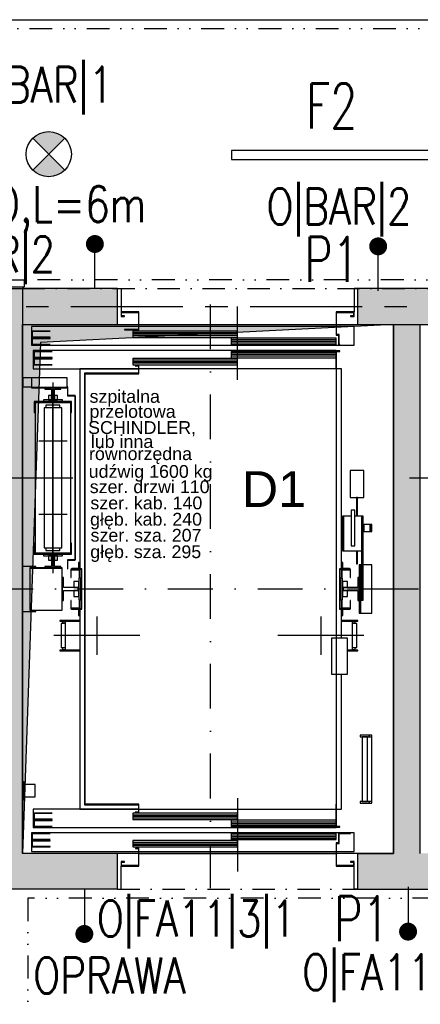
# Model space of a CAD drawing. Extents: x 41755 to 123924, y -112333 to 86187.
# Tile 223 of 256: x 101280 to 101504, y -7300 to -6751. Entities that reach past the tile are written whole.
import ezdxf
from ezdxf.enums import TextEntityAlignment as Align

# ---------------------------------------------------------------- set-up
doc = ezdxf.new("R2010")
doc.units = 0
doc.header["$LTSCALE"] = 50
for name, pattern in [('CENTER', [2, 1.25, -0.25, 0.25, -0.25]), ('DASHDOT', [1, 0.5, -0.25, 0, -0.25]), ('DASHED2', [0.375, 0.25, -0.125]), ('DIVIDE', [31.75, 12.7, -6.35, 0, -6.35, 0, -6.35])]:
    doc.linetypes.add(name, pattern=pattern)
for name, color, linetype in [('E-90', 6, 'CONTINUOUS'), ('E35', 6, 'CONTINUOUS'), ('E50', 3, 'CONTINUOUS'), ('E90', 6, 'CONTINUOUS'), ('Ele-balustrada', 8, 'CONTINUOUS'), ('Opis-spadki', 61, 'CONTINUOUS'), ('Os-osie glowne', 1, 'CENTER'), ('Sc-beton', 7, 'CONTINUOUS'), ('Sc-beton-hatch', 86, 'CONTINUOUS'), ('Sc-nadproza kon', 5, 'DASHED2'), ('Sch-widok', 12, 'CONTINUOUS'), ('Suf-widok', 8, 'CONTINUOUS'), ('W-idok', 8, 'CONTINUOUS'), ('W-otwor-strop', 1, 'CONTINUOUS')]:
    doc.layers.add(name, color=color, linetype=linetype)
doc.styles.add('ROMANS', font='romans', dxfattribs={"width": 0.85})
doc.styles.add('TYTUL2', font='ARIAL.TTF')

# ---------------------------------------------------------------- blocks, each defined once
blk = doc.blocks.new('_skjdkgjfklhjgflj')
at = {"layer": 'W-idok'}
for p, q in [((-356, 0), (-354, 0)), ((-354, 0), (-354, -13)), ((-222, 0), (-224, 0)), ((-224, 0), (-224, -13)), ((-289, -50.8), (-289, -10)), ((-354, -13), (-354, -15.5)), ((-344, -13), (-354, -13)), ((-354, -15.5), (-352, -15.5)), ((-353.7, -15.2), (-353.7, -13.3)), ((-353.7, -13.3), (-344.3, -13.3)), ((-352, -15.2), (-353.7, -15.2)), ((-352, -15.5), (-352, -15.2)), ((-344.3, -13.3), (-344.3, -22.7)), ((-344, -23), (-344, -13)), ((-234, -13), (-234, -25.9)), ((-224, -13), (-234, -13)), ((-233.7, -25.6), (-233.7, -13.3)), ((-233.7, -13.3), (-224.3, -13.3)), ((-224.3, -15.2), (-226, -15.2)), ((-226, -15.2), (-226, -15.5)), ((-226, -15.5), (-224, -15.5)), ((-224.3, -13.3), (-224.3, -15.2)), ((-224, -15.5), (-224, -13)), ((-344.3, -21.1), (-404, -21.1)), ((-404, -21.1), (-404, -31.5)), ((-356, -20), (-344.3, -20)), ((-344, -20), (-234, -20)), ((-234, -21.1), (-344, -21.1)), ((-224, -21.1), (-233.7, -21.1)), ((-224, -31.5), (-224, -21.1)), ((-393.5, -23.7), (-403.5, -23.7)), ((-403.5, -23.7), (-403.5, -27.2)), ((-403.5, -27.2), (-393.5, -27.2)), ((-403.4, -23.8), (-393.5, -23.8)), ((-403.4, -27.1), (-403.4, -23.8)), ((-393.5, -27.1), (-403.4, -27.1)), ((-393.5, -23.8), (-393.5, -23.7)), ((-393.5, -27.2), (-393.5, -27.1)), ((-352, -22.7), (-352, -23)), ((-344.3, -22.7), (-352, -22.7)), ((-352, -23), (-344, -23)), ((-289, -23.7), (-347.5, -23.7)), ((-347.5, -23.7), (-347.5, -27.2)), ((-289, -24.58), (-347.5, -24.58)), ((-289, -25.45), (-347.5, -25.45)), ((-289, -26.33), (-347.5, -26.33)), ((-347.5, -27.2), (-289, -27.2)), ((-289, -27.2), (-289, -23.7)), ((-234, -25.9), (-232.6, -25.9)), ((-232.3, -25.6), (-233.7, -25.6)), ((-232.6, -25.9), (-232.6, -31.5)), ((-232.3, -31.2), (-232.3, -25.6)), ((-404, -31.5), (-232.6, -31.5)), ((-393.5, -27.7), (-403.5, -27.7)), ((-403.5, -27.7), (-403.5, -31.2)), ((-403.5, -31.2), (-393.5, -31.2)), ((-403.4, -27.8), (-393.5, -27.8)), ((-403.4, -31.1), (-403.4, -27.8)), ((-393.5, -31.1), (-403.4, -31.1)), ((-393.5, -27.8), (-393.5, -27.7)), ((-393.5, -31.2), (-393.5, -31.1)), ((-234, -27.7), (-292.5, -27.7)), ((-292.5, -27.7), (-292.5, -31.2)), ((-234, -28.58), (-292.5, -28.58)), ((-234, -29.45), (-292.5, -29.45)), ((-234, -30.33), (-292.5, -30.33)), ((-292.5, -31.2), (-234, -31.2)), ((-234, -31.2), (-234, -27.7)), ((-232.6, -31.5), (-232, -31.5)), ((-232, -31.2), (-232.3, -31.2)), ((-232, -31.5), (-232, -31.2)), ((-232, -31.5), (-224, -31.5)), ((-234, -34.5), (-403, -34.5)), ((-403, -34.5), (-403, -44.8)), ((-392.5, -35), (-402.5, -35)), ((-402.5, -35), (-402.5, -38.5)), ((-402.4, -35.1), (-392.5, -35.1)), ((-402.4, -38.4), (-402.4, -35.1)), ((-392.5, -38.4), (-402.4, -38.4)), ((-392.5, -35.1), (-392.5, -35)), ((-392.5, -38.5), (-392.5, -38.4)), ((-234, -35), (-292.5, -35)), ((-292.5, -35), (-292.5, -38.5)), ((-234, -35.88), (-292.5, -35.88)), ((-234, -36.75), (-292.5, -36.75)), ((-234, -37.63), (-292.5, -37.63)), ((-234, -35), (-234, -34.5)), ((-231.85, -34.7), (-234, -34.7)), ((-234, -34.7), (-234, -287.5)), ((-234, -38.5), (-234, -35)), ((-233.7, -35), (-231.85, -35)), ((-233.7, -287.8), (-233.7, -35)), ((-231.85, -35), (-231.85, -34.7)), ((-402.5, -38.5), (-392.5, -38.5)), ((-392.5, -39), (-402.5, -39)), ((-402.5, -39), (-402.5, -42.5)), ((-402.5, -42.5), (-392.5, -42.5)), ((-402.4, -39.1), (-392.5, -39.1)), ((-402.4, -42.4), (-402.4, -39.1)), ((-392.5, -42.4), (-402.4, -42.4)), ((-392.5, -39.1), (-392.5, -39)), ((-392.5, -42.5), (-392.5, -42.4)), ((-289, -39), (-347.5, -39)), ((-347.5, -39), (-347.5, -42.5)), ((-289, -39.88), (-347.5, -39.88)), ((-289, -40.75), (-347.5, -40.75)), ((-289, -41.63), (-347.5, -41.63)), ((-347.5, -42.5), (-289, -42.5)), ((-344, -42.7), (-346.15, -42.7)), ((-346.15, -42.7), (-346.15, -43)), ((-346.15, -43), (-344.3, -43)), ((-344.3, -43), (-344.3, -47.2)), ((-344, -47.5), (-344, -42.7)), ((-292.5, -38.5), (-234, -38.5)), ((-289, -42.5), (-289, -39)), ((-234, -44.65), (-234, -38.5)), ((-403, -44.8), (-344.3, -44.8)), ((-377, -44.8), (-377, -156.2)), ((-344.3, -44.8), (-377, -44.8)), ((-344.3, -47.2), (-374.3, -47.2)), ((-374.3, -47.2), (-374.3, -287.8)), ((-374, -47.5), (-344, -47.5)), ((-374, -287.5), (-374, -47.5)), ((-234, -44.65), (-344, -44.65)), ((-231, -44.8), (-233.7, -44.8)), ((-231, -156.2), (-231, -44.8)), ((-409, -49.7), (-409, -55.3)), ((-408.75, -49.7), (-409, -49.7)), ((-408.75, -55.3), (-408.75, -49.7)), ((-408.75, -49.7), (-408.75, -54.7)), ((-404, -49.7), (-408.75, -49.7)), ((-408.75, -54.7), (-404, -54.7)), ((-384, -49.7), (-404, -49.7)), ((-404, -49.7), (-404, -55.05)), ((-392, -52.4), (-392, -158.6)), ((-384, -55.05), (-384, -49.7)), ((-383.8, -54.75), (-383.8, -59.75)), ((-383.7, -54.75), (-383.8, -54.75)), ((-383.7, -59.65), (-383.7, -54.75)), ((-409, -55.3), (-408.75, -55.3)), ((-409, -55.3), (-409, -62.7)), ((-408.75, -55.3), (-409, -55.3)), ((-408.75, -62.7), (-408.75, -55.3)), ((-404, -55.05), (-384, -55.05)), ((-384, -55.05), (-404, -55.05)), ((-404, -55.05), (-404, -55.3)), ((-404, -55.3), (-384, -55.3)), ((-396.45, -55.3), (-396.45, -56.09)), ((-387.55, -55.3), (-396.45, -55.3)), ((-396.45, -56.09), (-392.79, -56.09)), ((-394.5, -59.6), (-394.5, -62)), ((-392.8, -59.6), (-394.5, -59.6)), ((-392.8, -61.5), (-392.8, -59.6)), ((-392.79, -56.09), (-392.79, -61.5)), ((-391.21, -61.5), (-391.21, -56.09)), ((-391.21, -56.09), (-387.55, -56.09)), ((-391.2, -59.6), (-391.2, -61.5)), ((-389.5, -59.6), (-391.2, -59.6)), ((-389.5, -62), (-389.5, -59.6)), ((-387.55, -56.09), (-387.55, -55.3)), ((-384, -55.3), (-384, -55.05)), ((-383.8, -59.75), (-379.6, -59.75)), ((-379.6, -59.65), (-383.7, -59.65)), ((-379.55, -59.75), (-379.65, -59.75)), ((-379.65, -59.75), (-379.65, -151.25)), ((-379.6, -59.75), (-379.6, -59.65)), ((-379.55, -151.25), (-379.55, -59.75)), ((-409, -62.7), (-408.75, -62.7)), ((-381.6, -63), (-402.4, -63)), ((-402.4, -63), (-402.4, -69)), ((-402.1, -63.3), (-381.9, -63.3)), ((-402.1, -69), (-402.1, -63.3)), ((-382, -63.75), (-402, -63.75)), ((-402, -63.75), (-402, -147.25)), ((-386.75, -62), (-397.25, -62)), ((-397.25, -62), (-397.25, -63)), ((-397.25, -63), (-386.75, -63)), ((-388.1, -65), (-395.9, -65)), ((-395.9, -65), (-395.9, -66.5)), ((-394.5, -62), (-389.5, -62)), ((-391.2, -61.5), (-392.8, -61.5)), ((-392.79, -61.5), (-391.21, -61.5)), ((-392, -102), (-392, -61)), ((-388.1, -66.5), (-388.1, -65)), ((-386.75, -63), (-386.75, -62)), ((-382, -147.25), (-382, -63.75)), ((-381.9, -63.3), (-381.9, -69)), ((-381.6, -69), (-381.6, -63)), ((-402.4, -69), (-402.1, -69)), ((-387.1, -66.5), (-396.9, -66.5)), ((-396.9, -66.5), (-396.9, -144.5)), ((-387.1, -144.5), (-387.1, -66.5)), ((-381.9, -69), (-381.6, -69)), ((-384.1, -85), (-399.9, -85)), ((-392, -150), (-392, -102)), ((-226.1, -101.5), (-226.1, -116.5)), ((-218.6, -101.5), (-226.1, -101.5)), ((-218.6, -116.5), (-218.6, -101.5)), ((-415, -105.5), (-380.9, -105.5)), ((-193, -105.5), (-158.9, -105.5)), ((-226.1, -116.5), (-218.6, -116.5)), ((-222.6, -116.5), (-222.6, -126.8)), ((-222.1, -116.5), (-222.6, -116.5)), ((-222.1, -126.8), (-222.1, -116.5)), ((-384.1, -126), (-399.9, -126)), ((-223.5, -123.5), (-225.5, -123.5)), ((-225.5, -123.5), (-225.5, -124.26)), ((-225.5, -124.26), (-225.5, -126.43)), ((-223.5, -124.26), (-223.5, -123.5)), ((-223.5, -126.43), (-223.5, -124.26)), ((-230.4, -131.5), (-231, -131.5)), ((-229.8, -126.8), (-230.4, -126.8)), ((-230.4, -126.8), (-230.4, -146.3)), ((-229.8, -146.3), (-229.8, -126.8)), ((-225.5, -126.8), (-229.8, -126.8)), ((-229.8, -126.8), (-229.8, -146.3)), ((-225.5, -126.43), (-225.5, -129.67)), ((-225.5, -129.67), (-225.5, -133.5)), ((-223.5, -129.67), (-223.5, -126.43)), ((-218.9, -126.8), (-223.5, -126.8)), ((-223.5, -133.5), (-223.5, -129.67)), ((-218.9, -126.8), (-219.9, -126.8)), ((-219.9, -126.8), (-219.9, -146.3)), ((-218.9, -146.3), (-218.9, -126.8)), ((-218.9, -146.3), (-218.9, -126.8)), ((-218.59, -131.5), (-218.9, -131.5)), ((-218.59, -131.5), (-218.59, -135.5)), ((-214.99, -131.5), (-218.59, -131.5)), ((-218.59, -135.5), (-218.59, -131.5)), ((-214.99, -135.5), (-214.99, -131.5)), ((-214.99, -131.5), (-214.99, -135.5)), ((-214.01, -131.5), (-214.99, -131.5)), ((-214.01, -135.5), (-214.01, -131.5)), ((-231, -135.5), (-230.4, -135.5)), ((-225.5, -133.5), (-225.5, -137.33)), ((-223.5, -137.33), (-223.5, -133.5)), ((-218.9, -135.5), (-218.59, -135.5)), ((-218.59, -135.5), (-214.99, -135.5)), ((-214.99, -135.5), (-214.01, -135.5)), ((-402.1, -142), (-402.4, -142)), ((-402.4, -142), (-402.4, -148)), ((-402.1, -147.7), (-402.1, -142)), ((-381.6, -142), (-381.9, -142)), ((-381.9, -142), (-381.9, -147.7)), ((-381.6, -148), (-381.6, -142)), ((-225.5, -137.33), (-225.5, -140.57)), ((-225.5, -140.57), (-225.5, -142.74)), ((-225.5, -142.74), (-225.5, -143.5)), ((-223.5, -140.57), (-223.5, -137.33)), ((-223.5, -142.74), (-223.5, -140.57)), ((-223.5, -143.5), (-223.5, -142.74)), ((-402.4, -148), (-381.6, -148)), ((-381.9, -147.7), (-402.1, -147.7)), ((-402, -147.25), (-382, -147.25)), ((-386.75, -148), (-397.25, -148)), ((-397.25, -148), (-397.25, -149)), ((-396.9, -144.5), (-387.1, -144.5)), ((-395.9, -144.5), (-395.9, -146)), ((-395.9, -146), (-388.1, -146)), ((-388.1, -146), (-388.1, -144.5)), ((-386.75, -149), (-386.75, -148)), ((-230.4, -146.3), (-229.8, -146.3)), ((-229.8, -146.3), (-218.9, -146.3)), ((-225.5, -143.5), (-223.5, -143.5)), ((-222.6, -146.3), (-222.6, -153.5)), ((-222.1, -153.5), (-222.1, -146.3)), ((-218.9, -146.3), (-219.9, -146.3)), ((-219.9, -146.3), (-219.9, -173.8)), ((-219.9, -146.3), (-218.9, -146.3)), ((-218.9, -173.8), (-218.9, -146.3)), ((-397.25, -149), (-386.75, -149)), ((-389.5, -149), (-394.5, -149)), ((-394.5, -149), (-394.5, -151.4)), ((-394.5, -151.4), (-392.8, -151.4)), ((-392.8, -149.5), (-391.2, -149.5)), ((-392.8, -151.4), (-392.8, -149.5)), ((-391.21, -149.5), (-392.79, -149.5)), ((-392.79, -149.5), (-392.79, -154.91)), ((-391.21, -154.91), (-391.21, -149.5)), ((-391.2, -149.5), (-391.2, -151.4)), ((-391.2, -151.4), (-389.5, -151.4)), ((-389.5, -151.4), (-389.5, -149)), ((-383.8, -151.25), (-383.8, -156.25)), ((-379.6, -151.25), (-383.8, -151.25)), ((-383.7, -156.25), (-383.7, -151.35)), ((-383.7, -151.35), (-379.6, -151.35)), ((-379.65, -151.25), (-379.55, -151.25)), ((-379.6, -151.35), (-379.6, -151.25)), ((-377.7, -152.7), (-377.7, -153.2)), ((-377, -152.7), (-377.7, -152.7)), ((-377.7, -153.2), (-377.7, -156)), ((-377, -153.2), (-377.7, -153.2)), ((-377.7, -153.2), (-377, -153.2)), ((-230.3, -152.7), (-231, -152.7)), ((-230.3, -153.2), (-231, -153.2)), ((-231, -153.2), (-230.3, -153.2)), ((-230.3, -153.2), (-230.3, -152.7)), ((-230.3, -156), (-230.3, -153.2)), ((-222.6, -153.5), (-222.1, -153.5)), ((-401.5, -154.95), (-409, -154.95)), ((-409, -154.95), (-409, -180.05)), ((-404.9, -155.7), (-404.9, -155.95)), ((-386.9, -155.7), (-404.9, -155.7)), ((-404.9, -155.95), (-404.9, -179.3)), ((-386.9, -155.95), (-404.9, -155.95)), ((-404.9, -155.95), (-386.9, -155.95)), ((-401.5, -155.7), (-401.5, -154.95)), ((-392.79, -154.91), (-396.45, -154.91)), ((-396.45, -154.91), (-396.45, -155.7)), ((-396.45, -155.7), (-387.55, -155.7)), ((-387.55, -154.91), (-391.21, -154.91)), ((-387.55, -155.7), (-387.55, -154.91)), ((-386.9, -155.95), (-386.9, -155.7)), ((-386.9, -179.3), (-386.9, -155.95)), ((-383.8, -156.25), (-383.7, -156.25)), ((-377.1, -156.5), (-382.1, -156.5)), ((-382.1, -156.5), (-382.1, -161)), ((-381.8, -156.8), (-377.4, -156.8)), ((-381.8, -161), (-381.8, -156.8)), ((-375.85, -156.2), (-381.65, -156.2)), ((-381.65, -156.2), (-381.65, -156.5)), ((-381.65, -156.5), (-376.15, -156.5)), ((-381.5, -156), (-381.5, -156.2)), ((-377, -156), (-381.5, -156)), ((-377.7, -156), (-377, -156)), ((-377.4, -156.8), (-377.4, -161)), ((-377.1, -161), (-377.1, -156.5)), ((-377.1, -156.5), (-377.1, -161.5)), ((-377, -156.5), (-377, -161.5)), ((-376.15, -156.5), (-376.15, -178.5)), ((-375.85, -178.8), (-375.85, -156.2)), ((-232.15, -156.2), (-232.15, -178.8)), ((-226.35, -156.2), (-232.15, -156.2)), ((-231.85, -178.5), (-231.85, -156.5)), ((-231.85, -156.5), (-226.35, -156.5)), ((-231, -156), (-230.3, -156)), ((-226.5, -156), (-231, -156)), ((-231, -161.5), (-231, -156.5)), ((-225.9, -156.5), (-230.9, -156.5)), ((-230.9, -156.5), (-230.9, -161)), ((-230.9, -161.5), (-230.9, -156.5)), ((-230.6, -156.8), (-226.2, -156.8)), ((-230.6, -161), (-230.6, -156.8)), ((-226.5, -156.2), (-226.5, -156)), ((-226.35, -156.5), (-226.35, -156.2)), ((-226.2, -156.8), (-226.2, -161)), ((-225.9, -161), (-225.9, -156.5)), ((-220.3, -154), (-221.1, -154)), ((-221.1, -154), (-221.1, -181)), ((-220.3, -181), (-220.3, -154)), ((-219.9, -154), (-220.3, -154)), ((-220.3, -154), (-220.3, -181)), ((-214, -154), (-218.9, -154)), ((-214, -181), (-214, -154)), ((-386.11, -161.15), (-386.9, -161.15)), ((-386.9, -161.15), (-386.9, -173.85)), ((-386.11, -166.71), (-386.11, -161.15)), ((-382.1, -161), (-381.8, -161)), ((-377.6, -163.3), (-380.4, -163.3)), ((-380.4, -163.3), (-380.4, -166.7)), ((-376.4, -161.5), (-377.6, -161.5)), ((-377.6, -161.5), (-377.6, -173.5)), ((-377.6, -171.7), (-377.6, -163.3)), ((-377.1, -161), (-377.4, -161)), ((-377.4, -161), (-377.4, -161.5)), ((-377.4, -161), (-377.1, -161)), ((-377.1, -161.5), (-377.1, -161)), ((-376.15, -161.5), (-376.4, -161.5)), ((-376.4, -161.5), (-376.4, -173.5)), ((-376.4, -173.5), (-376.4, -161.5)), ((-231.6, -161.5), (-231.85, -161.5)), ((-231.6, -173.5), (-231.6, -161.5)), ((-231.6, -161.5), (-231.6, -173.5)), ((-230.4, -161.5), (-231.6, -161.5)), ((-230.6, -161), (-230.9, -161)), ((-230.9, -161), (-230.9, -161.5)), ((-230.9, -161), (-230.6, -161)), ((-230.6, -161.5), (-230.6, -161)), ((-230.4, -173.5), (-230.4, -161.5)), ((-227.6, -163.3), (-230.4, -163.3)), ((-230.4, -163.3), (-230.4, -171.7)), ((-227.6, -166.7), (-227.6, -163.3)), ((-226.2, -161), (-225.9, -161)), ((-221.1, -161.15), (-221.89, -161.15)), ((-221.89, -161.15), (-221.89, -166.71)), ((-221.1, -173.85), (-221.1, -161.15)), ((-378, -166.71), (-386.11, -166.71)), ((-386.11, -168.29), (-378, -168.29)), ((-386.11, -173.85), (-386.11, -168.29)), ((-380.4, -166.7), (-378, -166.7)), ((-378, -168.3), (-380.4, -168.3)), ((-380.4, -168.3), (-380.4, -171.7)), ((-378, -166.7), (-378, -168.3)), ((-378, -168.29), (-378, -166.71)), ((-230, -166.7), (-227.6, -166.7)), ((-230, -168.3), (-230, -166.7)), ((-221.89, -166.71), (-230, -166.71)), ((-230, -166.71), (-230, -168.29)), ((-230, -168.29), (-221.89, -168.29)), ((-227.6, -168.3), (-230, -168.3)), ((-227.6, -171.7), (-227.6, -168.3)), ((-221.89, -168.29), (-221.89, -173.85)), ((-386.9, -173.85), (-386.11, -173.85)), ((-382.1, -174), (-382.1, -178.5)), ((-381.8, -174), (-382.1, -174)), ((-381.8, -178.2), (-381.8, -174)), ((-380.4, -171.7), (-377.6, -171.7)), ((-377.6, -173.5), (-376.4, -173.5)), ((-377.4, -173.5), (-377.4, -174)), ((-377.4, -174), (-377.1, -174)), ((-377.4, -174), (-377.4, -178.2)), ((-377.1, -174), (-377.4, -174)), ((-377.1, -174), (-377.1, -173.5)), ((-377.1, -173.5), (-377.1, -178.5)), ((-377.1, -178.5), (-377.1, -174)), ((-377, -173.5), (-377, -178.5)), ((-376.4, -173.5), (-376.15, -173.5)), ((-231.85, -173.5), (-231.6, -173.5)), ((-231.6, -173.5), (-230.4, -173.5)), ((-231, -178.5), (-231, -173.5)), ((-230.9, -173.5), (-230.9, -174)), ((-230.9, -178.5), (-230.9, -173.5)), ((-230.9, -174), (-230.6, -174)), ((-230.9, -174), (-230.9, -178.5)), ((-230.6, -174), (-230.9, -174)), ((-230.6, -174), (-230.6, -173.5)), ((-230.6, -178.2), (-230.6, -174)), ((-230.4, -171.7), (-227.6, -171.7)), ((-226.2, -174), (-226.2, -178.2)), ((-225.9, -174), (-226.2, -174)), ((-225.9, -178.5), (-225.9, -174)), ((-221.89, -173.85), (-221.1, -173.85)), ((-219.9, -173.8), (-218.9, -173.8)), ((-409, -180.05), (-401.5, -180.05)), ((-404.9, -179.3), (-386.9, -179.3)), ((-401.5, -180.05), (-401.5, -179.3)), ((-382.1, -178.5), (-377.1, -178.5)), ((-377.4, -178.2), (-381.8, -178.2)), ((-376.15, -178.5), (-381.65, -178.5)), ((-381.65, -178.5), (-381.65, -178.8)), ((-381.65, -178.8), (-375.85, -178.8)), ((-377, -179), (-377.7, -179)), ((-377.7, -179), (-377.7, -181.8)), ((-377.5, -178.8), (-377.5, -179)), ((-377.5, -179), (-377, -179)), ((-377, -178.8), (-377, -290.2)), ((-232.15, -178.8), (-226.35, -178.8)), ((-226.35, -178.5), (-231.85, -178.5)), ((-231, -195), (-231, -178.8)), ((-230.3, -179), (-231, -179)), ((-231, -179), (-230.5, -179)), ((-230.9, -178.5), (-225.9, -178.5)), ((-226.2, -178.2), (-230.6, -178.2)), ((-230.5, -179), (-230.5, -178.8)), ((-230.3, -181.8), (-230.3, -179)), ((-226.35, -178.8), (-226.35, -178.5)), ((-221.1, -181), (-220.3, -181)), ((-220.3, -181), (-214, -181)), ((-377, -185.1), (-388.1, -185.1)), ((-388.1, -185.1), (-388.1, -185.4)), ((-388.1, -185.4), (-377, -185.4)), ((-385.2, -185.4), (-386.7, -185.4)), ((-386.7, -185.4), (-386.7, -185.6)), ((-386.7, -185.6), (-385.2, -185.6)), ((-385.2, -185.6), (-386.7, -185.6)), ((-386.7, -185.6), (-386.7, -186.8)), ((-377, -185.4), (-385.2, -185.4)), ((-385.2, -185.4), (-385.2, -201.6)), ((-377.7, -181.8), (-377, -181.8)), ((-377, -181.8), (-377.7, -181.8)), ((-377.7, -181.8), (-377.7, -182.3)), ((-377.7, -182.3), (-377, -182.3)), ((-367.5, -182.8), (-367.5, -204.2)), ((-242.5, -182.8), (-242.5, -204.2)), ((-231, -181.8), (-230.3, -181.8)), ((-230.3, -181.8), (-231, -181.8)), ((-231, -182.3), (-230.3, -182.3)), ((-221.9, -185.1), (-231, -185.1)), ((-231, -185.4), (-221.9, -185.4)), ((-224.8, -185.4), (-231, -185.4)), ((-230.3, -182.3), (-230.3, -181.8)), ((-223.3, -185.4), (-224.8, -185.4)), ((-224.8, -201.6), (-224.8, -185.4)), ((-224.8, -185.6), (-223.3, -185.6)), ((-223.3, -185.6), (-224.8, -185.6)), ((-223.3, -185.6), (-223.3, -185.4)), ((-223.3, -186.8), (-223.3, -185.6)), ((-221.9, -185.4), (-221.9, -185.1)), ((-385.98, -186.8), (-387.5, -186.8)), ((-387.5, -186.8), (-387.5, -200.2)), ((-385.2, -186.8), (-385.98, -186.8)), ((-224.02, -186.8), (-224.8, -186.8)), ((-222.5, -186.8), (-224.02, -186.8)), ((-222.5, -200.2), (-222.5, -186.8)), ((-343.5, -193.5), (-391.5, -193.5)), ((-218.5, -193.5), (-266.5, -193.5)), ((-236.6, -195), (-236.6, -215)), ((-234, -195), (-236.6, -195)), ((-227.6, -195), (-233.7, -195)), ((-227.6, -215), (-227.6, -195)), ((-377, -201.6), (-388.1, -201.6)), ((-388.1, -201.6), (-388.1, -201.9)), ((-388.1, -201.9), (-377, -201.9)), ((-387.5, -200.2), (-385.98, -200.2)), ((-386.7, -200.2), (-386.7, -201.4)), ((-386.7, -201.4), (-385.2, -201.4)), ((-385.2, -201.4), (-386.7, -201.4)), ((-386.7, -201.4), (-386.7, -201.6)), ((-386.7, -201.6), (-385.2, -201.6)), ((-385.98, -200.2), (-385.2, -200.2)), ((-385.2, -201.6), (-377, -201.6)), ((-221.9, -201.6), (-227.6, -201.6)), ((-227.6, -201.6), (-224.8, -201.6)), ((-227.6, -201.9), (-221.9, -201.9)), ((-224.8, -200.2), (-224.02, -200.2)), ((-224.8, -201.4), (-223.3, -201.4)), ((-223.3, -201.4), (-224.8, -201.4)), ((-224.8, -201.6), (-223.3, -201.6)), ((-224.02, -200.2), (-222.5, -200.2)), ((-223.3, -201.4), (-223.3, -200.2)), ((-223.3, -201.6), (-223.3, -201.4)), ((-221.9, -201.9), (-221.9, -201.6)), ((-236.6, -215), (-234, -215)), ((-233.7, -215), (-227.6, -215)), ((-231, -290.2), (-231, -215)), ((-220.5, -249), (-220.5, -250)), ((-215.5, -249), (-220.5, -249)), ((-220.5, -250), (-215.5, -250)), ((-216.5, -250), (-219.5, -250)), ((-219.5, -250), (-219.5, -286)), ((-216.5, -286), (-216.5, -250)), ((-215.5, -250), (-215.5, -249)), ((-214, -249), (-215.5, -249)), ((-215.5, -249), (-215.5, -250)), ((-215.5, -250), (-214, -250)), ((-214, -250), (-214, -249)), ((-214, -286), (-214, -250)), ((-408, -275), (-409, -275)), ((-409, -275), (-409, -285)), ((-408, -285), (-408, -275)), ((-402, -276.5), (-408, -276.5)), ((-408, -276.5), (-408, -283.5)), ((-402, -283.5), (-402, -276.5)), ((-409, -285), (-408, -285)), ((-408, -283.5), (-402, -283.5)), ((-289, -284.2), (-289, -325)), ((-344.3, -290.2), (-403, -290.2)), ((-403, -290.2), (-403, -300.5)), ((-377, -290.2), (-344.3, -290.2)), ((-374.3, -287.8), (-374, -287.8)), ((-374, -287.8), (-374, -287.5)), ((-344, -287.5), (-374, -287.5)), ((-374, -287.5), (-374, -287.8)), ((-374, -287.8), (-344.3, -287.8)), ((-344.3, -287.8), (-344.3, -292)), ((-344, -292.3), (-344, -287.5)), ((-344, -290.35), (-234.15, -290.35)), ((-234, -287.5), (-234.15, -287.5)), ((-234.15, -287.5), (-234.15, -300.3)), ((-233.85, -287.8), (-233.7, -287.8)), ((-233.85, -300), (-233.85, -287.8)), ((-233.85, -290.2), (-231, -290.2)), ((-220.5, -286), (-220.5, -287)), ((-215.5, -286), (-220.5, -286)), ((-220.5, -287), (-215.5, -287)), ((-219.5, -286), (-216.5, -286)), ((-215.5, -287), (-215.5, -286)), ((-214, -286), (-215.5, -286)), ((-215.5, -286), (-215.5, -287)), ((-215.5, -287), (-214, -287)), ((-214, -287), (-214, -286)), ((-392.5, -292.5), (-402.5, -292.5)), ((-402.5, -292.5), (-402.5, -296)), ((-402.5, -296), (-392.5, -296)), ((-392.5, -296.5), (-402.5, -296.5)), ((-402.5, -296.5), (-402.5, -300)), ((-402.4, -292.6), (-392.5, -292.6)), ((-402.4, -295.9), (-402.4, -292.6)), ((-392.5, -295.9), (-402.4, -295.9)), ((-392.5, -292.6), (-392.5, -292.5)), ((-392.5, -296), (-392.5, -295.9)), ((-392.5, -296.6), (-392.5, -296.5)), ((-289, -292.5), (-347.5, -292.5)), ((-347.5, -292.5), (-347.5, -296)), ((-347.5, -293.38), (-289, -293.38)), ((-347.5, -294.25), (-289, -294.25)), ((-347.5, -295.13), (-289, -295.13)), ((-347.5, -296), (-289, -296)), ((-344.3, -292), (-346.15, -292)), ((-346.15, -292), (-346.15, -292.3)), ((-346.15, -292.3), (-344, -292.3)), ((-234.15, -296.5), (-292.5, -296.5)), ((-292.5, -296.5), (-292.5, -300)), ((-289, -296), (-289, -292.5)), ((-403, -300.5), (-234, -300.5)), ((-402.5, -300), (-392.5, -300)), ((-402.4, -296.6), (-392.5, -296.6)), ((-402.4, -299.9), (-402.4, -296.6)), ((-392.5, -299.9), (-402.4, -299.9)), ((-392.5, -300), (-392.5, -299.9)), ((-292.5, -297.38), (-234, -297.38)), ((-292.5, -298.25), (-234, -298.25)), ((-292.5, -299.13), (-234, -299.13)), ((-292.5, -300), (-234.15, -300)), ((-234.15, -300.3), (-232, -300.3)), ((-234, -300.5), (-234, -300.3)), ((-232, -300), (-233.85, -300)), ((-232, -300.3), (-232, -300)), ((-232.6, -303.5), (-404, -303.5)), ((-404, -303.5), (-404, -313.9)), ((-393.5, -303.8), (-403.5, -303.8)), ((-403.5, -303.8), (-403.5, -307.3)), ((-403.5, -307.3), (-393.5, -307.3)), ((-403.4, -303.9), (-393.5, -303.9)), ((-403.4, -307.2), (-403.4, -303.9)), ((-393.5, -307.2), (-403.4, -307.2)), ((-393.5, -303.9), (-393.5, -303.8)), ((-393.5, -307.3), (-393.5, -307.2)), ((-234, -303.8), (-292.5, -303.8)), ((-292.5, -303.8), (-292.5, -307.3)), ((-292.5, -304.67), (-234, -304.67)), ((-292.5, -305.55), (-234, -305.55)), ((-292.5, -306.42), (-234, -306.42)), ((-292.5, -307.3), (-234, -307.3)), ((-234, -307.3), (-234, -303.8)), ((-226, -303.5), (-232.6, -303.5)), ((-232.6, -303.5), (-232.6, -309.1)), ((-232.3, -303.8), (-226, -303.8)), ((-232.3, -309.4), (-232.3, -303.8)), ((-224, -303.5), (-226, -303.5)), ((-226, -303.8), (-226, -303.5)), ((-224, -313.9), (-224, -303.5)), ((-393.5, -307.8), (-403.5, -307.8)), ((-403.5, -307.8), (-403.5, -311.3)), ((-403.5, -311.3), (-393.5, -311.3)), ((-403.4, -307.9), (-393.5, -307.9)), ((-403.4, -311.2), (-403.4, -307.9)), ((-393.5, -311.2), (-403.4, -311.2)), ((-393.5, -307.9), (-393.5, -307.8)), ((-393.5, -311.3), (-393.5, -311.2)), ((-289, -307.8), (-347.5, -307.8)), ((-347.5, -307.8), (-347.5, -311.3)), ((-347.5, -308.67), (-289, -308.67)), ((-347.5, -309.55), (-289, -309.55)), ((-347.5, -310.42), (-289, -310.42)), ((-347.5, -311.3), (-289, -311.3)), ((-344, -312), (-346, -312)), ((-346, -312), (-346, -312.3)), ((-346, -312.3), (-344.3, -312.3)), ((-344.3, -312.3), (-344.3, -321.7)), ((-344, -322), (-344, -312)), ((-289, -311.3), (-289, -307.8)), ((-234, -309.1), (-234, -322)), ((-232.6, -309.1), (-234, -309.1)), ((-233.7, -321.7), (-233.7, -309.4)), ((-233.7, -309.4), (-232.3, -309.4)), ((-404, -313.9), (-344.3, -313.9)), ((-344.3, -315), (-356, -315)), ((-344, -313.9), (-234, -313.9)), ((-344, -315), (-234, -315)), ((-234, -315), (-344, -315)), ((-233.7, -313.9), (-224, -313.9)), ((-354, -319.5), (-354, -322)), ((-352, -319.5), (-354, -319.5)), ((-354, -322), (-344, -322)), ((-354, -335), (-354, -322)), ((-353.7, -321.7), (-353.7, -319.8)), ((-353.7, -319.8), (-352, -319.8)), ((-344.3, -321.7), (-353.7, -321.7)), ((-352, -319.8), (-352, -319.5)), ((-234, -322), (-224, -322)), ((-224.3, -321.7), (-233.7, -321.7)), ((-224, -319.5), (-226, -319.5)), ((-226, -319.5), (-226, -319.8)), ((-226, -319.8), (-224.3, -319.8)), ((-224.3, -319.8), (-224.3, -321.7)), ((-224, -322), (-224, -319.5)), ((-224, -335), (-224, -322)), ((-356, -335), (-354, -335)), ((-222, -335), (-224, -335))]:
    blk.add_line(p, q, dxfattribs=at)
at = {"layer": 'W-idok', "linetype": 'DASHDOT'}
for p, q in [((-304, -334.44), (-304, -5.49)), ((-428, -167.5), (-181, -167.5)), ((-213, -167.5), (34, -167.5))]:
    blk.add_line(p, q, dxfattribs=at)

msp = doc.modelspace()

# ---------------------------------------------------------------- hatches: boundary and pattern name
at = {"layer": 'E35'}
h = msp.add_hatch(color=256, dxfattribs=at)
h.paths.add_polyline_path([(101305.549, -6816.732, 0.4142136), (101287.729, -6816.732), (101296.639, -6825.641)])
h.paths.add_polyline_path([(101296.639, -6825.641), (101287.729, -6834.551, 0.4142136), (101305.549, -6834.551)])
at = {"layer": 'Sc-beton-hatch'}
h = msp.add_hatch(dxfattribs=at)
h.set_pattern_fill('ANSI33', color=256, style=0)
h.set_pattern_definition([(45, (48983.4185, 565.478), (-4.49012806, 4.49012806), []), (45, (48987.9087, 565.478), (-4.49012806, 4.49012806), [3.175, -1.5875])])
h.paths.add_polyline_path([(102400.966, -5400.641), (102380.966, -5400.641), (102380.966, -5500.641), (102330.966, -5500.641), (102330.966, -5520.641), (102380.966, -5520.641), (102380.966, -5973.641), (102400.966, -5973.641)])
h.paths.add_polyline_path([(101710.966, -5330.585), (101710.966, -5560.641), (101730.966, -5560.641), (101730.966, -5520.641), (101770.966, -5520.641), (101770.966, -5500.641), (101730.966, -5500.641), (101730.966, -5327.797, 0.0068353), (101990.084, -5287.78), (101987.07, -5268.006, -0.0084051), (101668.963, -5316.121), (101671.621, -5335.944, 0.0010351)])
h.paths.add_polyline_path([(101738.466, -5895.641), (101703.466, -5895.641), (101703.466, -5930.641), (101738.466, -5930.641)])
h.paths.add_polyline_path([(101695.966, -6277.641), (101730.966, -6277.641), (101730.966, -6242.641), (101695.966, -6242.641)])
h.paths.add_polyline_path([(102400.966, -6108.641), (102380.966, -6108.641), (102380.966, -6330.641), (102400.966, -6330.641)])
h.paths.add_polyline_path([(100985.966, -5895.641), (100950.966, -5895.641), (100950.966, -5930.641), (100985.966, -5930.641)], flags=17)
h.paths.add_polyline_path([(100765.966, -5910.641), (100765.966, -5413.927, 0.0063955), (101010.966, -5401.354), (101009.686, -5381.395, -0.0079596), (100705.366, -5396.058), (100706.01, -5416.048, 0.0010422), (100745.966, -5414.677), (100745.966, -6082.641), (100765.966, -6082.641), (100765.966, -5930.641), (100798.966, -5930.641), (100798.966, -5930.637), (100798.966, -5910.641)])
h.paths.add_polyline_path([(100310.966, -6262.641), (100410.966, -6262.641), (100410.966, -6460.641), (100430.966, -6460.641), (100430.966, -6262.641), (100765.966, -6262.641), (100765.966, -6237.641), (100745.966, -6237.641), (100745.966, -6242.641), (100330.966, -6242.641), (100330.966, -5420.801, 0.0010428), (100370.966, -5420.993), (100371.02, -5400.99, -0.0015651), (100310.966, -5400.641)])
h.paths.add_polyline_path([(100970.966, -6242.641), (100950.966, -6242.641), (100950.966, -6900.641), (100927.966, -6900.641), (100927.966, -6920.641), (100950.966, -6920.641), (100950.966, -7503.141), (100970.966, -7503.141), (100970.966, -6920.641), (101261.966, -6920.641), (101261.966, -7235.641), (101281.966, -7235.641), (101334.966, -7235.641), (101334.966, -7215.641), (101281.966, -7215.641), (101281.966, -6900.641), (100970.966, -6900.641)])
h.paths.add_polyline_path([(100410.966, -6710.641), (100430.966, -6710.641), (100430.966, -6610.641), (100410.966, -6610.641)])
h.paths.add_polyline_path([(100410.966, -6960.641), (100430.966, -6960.641), (100430.966, -6920.641), (100470.966, -6920.641), (100470.966, -6900.641), (100430.966, -6900.641), (100430.966, -6860.641), (100410.966, -6860.641)])
h.paths.add_polyline_path([(100790.966, -6920.641), (100790.966, -6900.641), (100725.966, -6900.641), (100725.966, -6920.641)])
h.paths.add_polyline_path([(101334.966, -6920.641), (101334.966, -6900.641), (101281.966, -6900.641), (101281.966, -6920.641)], flags=17)
h.paths.add_polyline_path([(101556.966, -6920.641), (101556.966, -6900.641), (101468.966, -6900.641), (101468.966, -6920.641)])
h.paths.add_polyline_path([(101710.966, -6900.641), (101690.966, -6900.641), (101690.966, -6920.641), (101710.966, -6920.641)])
h.paths.add_polyline_path([(101730.966, -6900.641), (101710.966, -6900.641), (101710.966, -6920.641), (101710.966, -7215.641), (101690.966, -7215.641), (101690.966, -7235.641), (101730.966, -7235.641)])
h.paths.add_polyline_path([(101488.966, -7215.641), (101468.966, -7215.641), (101468.966, -7235.641), (101556.966, -7235.641), (101556.966, -7215.641), (101503.966, -7215.641), (101503.966, -6920.641), (101488.966, -6920.641)])
h.paths.add_polyline_path([(102400.966, -6750.641), (102380.966, -6750.641), (102380.966, -7100.641), (102400.966, -7100.641)])
h.paths.add_polyline_path([(102400.966, -7200.641), (102380.966, -7200.641), (102380.966, -7465.641), (102400.966, -7465.641)])
h.paths.add_polyline_path([(102380.966, -7650.641), (102332.966, -7650.641), (102332.966, -7670.641), (102380.966, -7670.641), (102380.966, -8275.641), (102400.966, -8275.641), (102400.966, -7615.641), (102380.966, -7615.641)])
h.paths.add_polyline_path([(102133.966, -7650.641), (102133.966, -7670.641), (102227.966, -7670.641), (102227.966, -7650.641)])
h.paths.add_polyline_path([(101905.966, -7650.641), (101905.966, -7670.641), (102008.966, -7670.641), (102008.966, -7650.641)])
h.paths.add_polyline_path([(101710.966, -7670.641), (101710.966, -8400.641), (101685.966, -8400.641), (101685.966, -8420.641), (101730.966, -8420.641), (101730.966, -7670.641), (101770.966, -7670.641), (101770.966, -7650.641), (101227.466, -7650.641), (101227.466, -7670.641)])
h.paths.add_polyline_path([(100950.966, -7650.641), (100430.966, -7650.641), (100430.966, -7590.641), (100410.966, -7590.641), (100410.966, -7670.641), (100745.966, -7670.641), (101092.466, -7670.641), (101092.466, -7650.641), (100970.966, -7650.641), (100970.966, -7603.141), (100950.966, -7603.141)])
h.paths.add_polyline_path([(100410.966, -7440.641), (100430.966, -7440.641), (100430.966, -7397.641), (100410.966, -7397.641)])
h.paths.add_polyline_path([(100430.966, -7110.641), (100410.966, -7110.641), (100410.966, -7307.641), (100430.966, -7307.641)])
h.paths.add_polyline_path([(100745.966, -8420.641), (100765.966, -8420.641), (100765.966, -8400.641), (100410.966, -8400.641), (100410.966, -8420.641)])
h.paths.add_polyline_path([(100765.966, -8420.641), (100785.966, -8420.641), (100785.966, -8400.641), (100765.966, -8400.641)])
h.paths.add_polyline_path([(100785.966, -8400.641), (100785.966, -8420.641), (101097.466, -8420.641), (101097.466, -8400.641)])
h.paths.add_polyline_path([(101322.966, -8420.641), (101322.966, -8400.641), (101227.466, -8400.641), (101227.466, -8420.641)], flags=17)
h.paths.add_polyline_path([(101432.966, -8400.641), (101432.966, -8420.641), (101575.966, -8420.641), (101575.966, -8400.641)])
h.paths.add_polyline_path([(101950.966, -8400.641), (101950.966, -8420.641), (102028.966, -8420.641), (102028.966, -8400.641)])
h.paths.add_polyline_path([(102138.966, -8400.641), (102138.966, -8420.641), (102380.966, -8420.641), (102380.966, -8445.641), (102400.966, -8445.641), (102400.966, -8375.641), (102380.966, -8375.641), (102380.966, -8400.641)])
h.paths.add_polyline_path([(102380.966, -8568.641), (102345.966, -8568.641), (102345.966, -8875.141), (102365.966, -8875.141), (102365.966, -8588.641), (102400.966, -8588.641), (102400.966, -8545.641), (102380.966, -8545.641)])
h.paths.add_polyline_path([(102365.966, -8995.141), (102345.966, -8995.141), (102345.966, -9050.641), (101950.966, -9050.641), (101950.966, -9075.641), (102345.966, -9075.641), (102345.966, -9105.641), (102365.966, -9105.641), (102365.966, -9075.641)])
h.paths.add_polyline_path([(102400.966, -9290.641), (102365.966, -9290.641), (102365.966, -9255.641), (102345.966, -9255.641), (102345.966, -9310.641), (102380.966, -9310.641), (102380.966, -9718.141), (102380.966, -9900.641), (101730.966, -9900.641), (101730.966, -9855.641), (101710.966, -9855.641), (101710.966, -9920.641), (102380.966, -9920.641), (102380.966, -10349.912), (102380.966, -10410.641), (102400.966, -10410.641), (102400.966, -10010.641), (102400.966, -9838.141)])
h.paths.add_polyline_path([(101730.966, -9529.641), (101710.966, -9529.641), (101710.966, -9725.641), (101730.966, -9725.641)], flags=17)
h.paths.add_polyline_path([(101710.966, -9419.641), (101730.966, -9419.641), (101730.966, -8640.641), (101710.966, -8640.641), (101710.966, -9050.641), (101414.966, -9050.641), (101414.966, -9075.641), (101710.966, -9075.641)])
h.paths.add_polyline_path([(101263.966, -9050.641), (101263.966, -9075.641), (101304.966, -9075.641), (101304.966, -9050.641)])
h.paths.add_polyline_path([(101041.966, -9075.641), (101041.966, -9050.641), (100925.966, -9050.641), (100925.966, -9075.641)])
h.paths.add_polyline_path([(100825.966, -9075.641), (100825.966, -9050.641), (100530.966, -9050.641), (100530.966, -9035.641), (100510.966, -9035.641), (100510.966, -9050.641), (100270.966, -9050.641), (100270.966, -9075.641), (100510.966, -9075.641), (100510.966, -9471.141), (100530.966, -9471.141), (100530.966, -9075.641)])
h.paths.add_polyline_path([(100530.966, -8906.641), (100510.966, -8906.641), (100510.966, -8938.641), (100530.966, -8938.641)])
h.paths.add_polyline_path([(100220.966, -9075.641), (100220.966, -9050.641), (100170.966, -9050.641), (100170.966, -9075.641)])
h.paths.add_polyline_path([(100120.966, -9075.641), (100120.966, -9050.641), (100070.966, -9050.641), (100070.966, -9075.641)])
h.paths.add_polyline_path([(100020.966, -9075.641), (100020.966, -9050.641), (99970.966, -9050.641), (99970.966, -9075.641)])
h.paths.add_polyline_path([(99920.966, -9075.641), (99920.966, -9050.641), (99880.966, -9050.641), (99880.966, -9957.641), (99980.966, -9957.641), (99980.966, -9972.641), (100000.966, -9972.641), (100000.966, -9937.641), (99900.966, -9937.641), (99900.966, -9075.641)])
h.paths.add_polyline_path([(101041.966, -9396.641), (101041.966, -9378.641), (100927.966, -9378.641), (100927.966, -9396.641)])
h.paths.add_polyline_path([(100510.966, -9725.641), (100530.966, -9725.641), (100530.966, -9571.141), (100510.966, -9571.141)])
h.paths.add_polyline_path([(100000.966, -10090.641), (100000.966, -10072.641), (99980.966, -10072.641), (99980.966, -10090.641), (99780.966, -10090.641), (99780.966, -10445.641), (100510.966, -10445.641), (100510.966, -10485.641), (100530.966, -10485.641), (100530.966, -10445.641), (100580.966, -10445.641), (100580.966, -10425.641), (100530.966, -10425.641), (100530.966, -10270.641), (100510.966, -10270.641), (100510.966, -10425.641), (99800.966, -10425.641), (99800.966, -10110.641), (100510.966, -10110.641), (100510.966, -10120.641), (100530.966, -10120.641), (100530.966, -9855.641), (100510.966, -9855.641), (100510.966, -10090.641)])
h.paths.add_polyline_path([(100970.966, -9920.641), (101087.466, -9920.641), (101087.466, -9900.641), (100750.966, -9900.641), (100750.966, -9920.641), (100950.966, -9920.641), (100950.966, -10425.641), (100730.966, -10425.641), (100730.966, -10445.641), (100790.966, -10445.641), (100790.966, -10485.641), (100810.966, -10485.641), (100810.966, -10445.641), (101070.966, -10445.641), (101070.966, -10425.641), (100970.966, -10425.641)])
h.paths.add_polyline_path([(101197.466, -9900.641), (101197.466, -9920.641), (101261.966, -9920.641), (101261.966, -10425.641), (101220.966, -10425.641), (101220.966, -10445.641), (101802.966, -10445.641), (101802.966, -10425.641), (101281.966, -10425.641), (101281.966, -9900.641)])
h.paths.add_polyline_path([(102365.966, -10445.641), (102365.966, -10425.641), (102320.966, -10425.641), (102320.966, -10445.641)])
h.paths.add_polyline_path([(102383.466, -10428.141), (102365.966, -10445.641), (102400.966, -10445.641)])
h.paths.add_polyline_path([(102365.966, -10410.641), (102365.966, -10445.641), (102383.466, -10428.141)])
h.paths.add_polyline_path([(102365.966, -10410.641), (102383.466, -10428.141), (102400.966, -10410.641)])
h.paths.add_polyline_path([(102400.966, -10410.641), (102383.466, -10428.141), (102400.966, -10445.641)])
at = {"layer": 'W-otwor-strop'}
msp.add_hatch(color=256, dxfattribs=at).paths.add_polyline_path([(101281.966, -7215.641), (101281.966, -6920.641), (101488.966, -6920.641), (101291.966, -6930.641)])

# ---------------------------------------------------------------- linework, layer by layer
at = {"layer": 'E35'}
for p, q in [((101287.729, -6834.551), (101305.549, -6816.732)), ((101287.729, -6816.732), (101305.549, -6834.551))]:
    msp.add_line(p, q, dxfattribs=at)
msp.add_lwpolyline([(101398.67, -6828.527), (101638.67, -6828.527), (101638.67, -6823.527), (101398.67, -6823.527)], close=True, dxfattribs=at)
msp.add_circle((101296.639, -6825.641), 12.6, dxfattribs=at)
at = {"layer": 'E50'}
for p, q in [((101322.379, -6900.641), (101322.379, -6875.745)), ((101480.443, -6901.95), (101480.443, -6877.054)), ((101316.489, -7235.641), (101316.489, -7260.537)), ((101497.139, -7234.333), (101497.139, -7259.229))]:
    msp.add_line(p, q, dxfattribs=at)
at = {"layer": 'E50', "const_width": 5}
for points in [[(101322.379, -6878.245, -1), (101322.379, -6873.245, -1)], [(101480.443, -6879.554, -1), (101480.443, -6874.554, -1)], [(101316.489, -7258.037, -1), (101316.489, -7263.037, -1)], [(101497.139, -7256.729, 1), (101497.139, -7261.729, 1)]]:
    msp.add_lwpolyline(points, format="xyb", close=True, dxfattribs=at)
at = {"layer": 'Ele-balustrada'}
for points in [[(100975.966, -6895.641), (101282.966, -6895.641)], [(101282.966, -6895.641), (101282.966, -6899.641)], [(100971.966, -6899.641), (101282.966, -6899.641)]]:
    msp.add_lwpolyline(points, dxfattribs=at)
at = {"layer": 'Os-osie glowne'}
msp.add_lwpolyline([(99508.966, -6910.641), (111775.966, -6910.641)], dxfattribs=at)
at = {"layer": 'Sc-beton'}
for p, q in [((101334.966, -7215.641), (101281.966, -7215.641)), ((101334.966, -7235.641), (101334.966, -7215.641)), ((101468.966, -7215.641), (101488.966, -7215.641)), ((101334.966, -7235.641), (101281.966, -7235.641)), ((101468.966, -7235.641), (101556.966, -7235.641))]:
    msp.add_line(p, q, dxfattribs=at)
for points in [[(100970.966, -6900.641), (101281.966, -6900.641)], [(101281.966, -6900.641), (101281.966, -7215.641)], [(101488.966, -7215.641), (101488.966, -6920.641)], [(101503.966, -7215.641), (101503.966, -6920.641)], [(101468.966, -7215.641), (101468.966, -7235.641)], [(101281.966, -7235.641), (101261.966, -7235.641)]]:
    msp.add_lwpolyline(points, dxfattribs=at)
for points in [[(101334.966, -6900.641), (101281.966, -6900.641), (101281.966, -6920.641), (101334.966, -6920.641)], [(101468.966, -6920.641), (101556.966, -6920.641), (101556.966, -6900.641), (101468.966, -6900.641)]]:
    msp.add_lwpolyline(points, close=True, dxfattribs=at)
at = {"layer": 'Sc-nadproza kon', "linetype": 'DASHDOT', "ltscale": 0.5}
for points in [[(101281.966, -6900.641), (101710.966, -6900.641)], [(101334.966, -6920.641), (101690.966, -6920.641)], [(101468.966, -7215.641), (101334.966, -7215.641)], [(101334.966, -7235.641), (101468.966, -7235.641)]]:
    msp.add_lwpolyline(points, dxfattribs=at)
at = {"layer": 'Sch-widok'}
msp.add_lwpolyline([(101248.966, -6750.641), (101710.966, -6750.641), (101710.966, -6474.725)], dxfattribs=at)
at = {"layer": 'Suf-widok', "linetype": 'DIVIDE', "ltscale": 0.02}
for points in [[(101253.966, -6895.641), (101253.966, -6755.641), (101715.966, -6755.641), (101715.966, -6282.641), (101735.966, -6282.641), (101735.966, -5935.641), (101743.466, -5935.641), (101743.466, -5890.641), (101735.966, -5890.641), (101735.966, -5525.641), (102375.966, -5525.641), (102375.966, -7013.641), (101973.966, -7013.641), (101973.966, -6895.641)], [(102375.966, -7435.641), (101945.966, -7435.641), (101945.966, -6923.641), (101735.966, -6923.641), (101735.966, -7240.641), (101284.966, -7240.641), (101284.966, -7645.641), (102375.966, -7645.641)]]:
    msp.add_lwpolyline(points, close=True, dxfattribs=at)
at = {"layer": 'W-otwor-strop', "linetype": 'Continuous', "ltscale": 0.5}
msp.add_lwpolyline([(101248.966, -6750.641), (101710.966, -6750.641)], dxfattribs=at)
at = {"layer": 'W-otwor-strop'}
msp.add_lwpolyline([(101281.966, -6920.641), (101488.966, -6920.641), (101488.966, -7215.641), (101281.966, -7215.641)], close=True, dxfattribs=at)
msp.add_lwpolyline([(101281.966, -7215.641), (101281.966, -6920.641), (101488.966, -6920.641), (101291.966, -6930.641), (101281.966, -7215.641)], dxfattribs=at)

# ---------------------------------------------------------------- block references
at = {"layer": 'W-idok'}
msp.add_blockref('_skjdkgjfklhjgflj', (101690.966, -6900.641), dxfattribs=at)

# ---------------------------------------------------------------- texts
at = {"layer": 'E-90', "style": 'ROMANS', "width": 0.8}
msp.add_text('O|BAR|1', height=20, rotation=0, dxfattribs=at).set_placement((101292.065, -6788.291), align=Align.MIDDLE)
at = {"layer": 'E35', "style": 'ROMANS', "width": 0.7}
for s, p in [('F2', (101454.44, -6798.762)), ('P1', (101454.599, -6884.253))]:
    msp.add_text(s, height=25, rotation=360, dxfattribs=at).set_placement(p, align=Align.MIDDLE)
msp.add_text('P1', height=25, dxfattribs=at).set_placement((101471.295, -7252.03), align=Align.MIDDLE)
at = {"layer": 'E90', "ltscale": 8, "style": 'ROMANS', "width": 0.8}
for s, p in [('O|BAR|2', (101418.092, -6864.815)), ('OPRAWA LED,L=6m', (101145.505, -6863.506)), ('O|BAR|2', (101219.244, -6891.478)), ('O|FA11|3|1', (101323.529, -7261.947)), ('O|FA11|3|1', (101437.999, -7291.868)), ('OPRAWA', (101287.953, -7293.661))]:
    msp.add_text(s, height=20, dxfattribs=at).set_placement(p)
at = {"layer": 'Opis-spadki', "style": 'TYTUL2'}
for s, height, p in [('szpitalna', 7.1196, (101339.03, -6961.621)), ('przelotowa', 7.1196, (101343.4, -6970.009)), ('SCHINDLER,', 7.1196, (101348.707, -6978.698)), ('lub inna', 7.1196, (101337.531, -6985.756)), ('równorzędna', 7.11961, (101347.841, -6993.518)), ('udźwig 1600 kg', 7.11961, (101353.478, -7003.398)), ('D1', 20, (101422.289, -7012.436)), ('szer. drzwi 110', 7.11961, (101352.947, -7010.982)), ('szer. kab. 140', 7.11961, (101351.089, -7020.002)), ('głęb. kab. 240', 7.11961, (101350.919, -7030.13)), ('szer. sza. 207', 7.11961, (101350.919, -7038.156)), ('głęb. sza. 295', 7.11961, (101350.749, -7048.253))]:
    msp.add_text(s, height=height, dxfattribs=at).set_placement(p, align=Align.MIDDLE)

doc.saveas('drawing.dxf')
